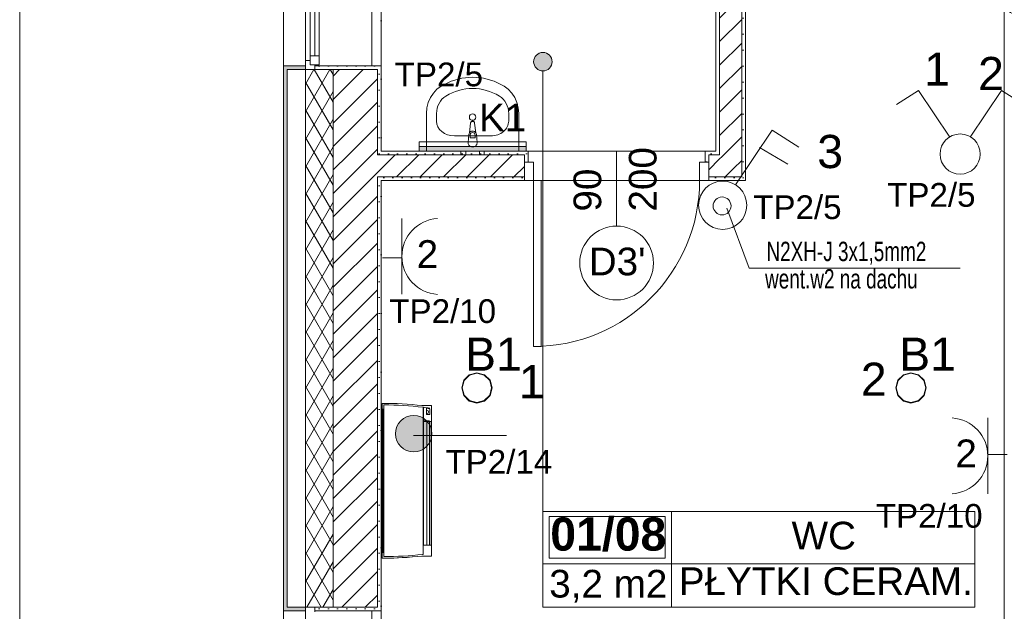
# Model space of a CAD drawing. Header units: millimetres. Extents: x -232602 to -175679, y -119570 to -82350.
# Tile 8 of 36: x -220166 to -214826, y -100515 to -97306. Entities that reach past the tile are written whole.
import ezdxf
from ezdxf.xclip import XClip

# ---------------------------------------------------------------- set-up
doc = ezdxf.new("R2010")
doc.units = ezdxf.units.MM
doc.header["$MEASUREMENT"] = 0
doc.header["$XCLIPFRAME"] = 0
doc.linetypes.add('Kropkowana', pattern=[317.499995, 0, -317.499995])
doc.layers.add('2D - Rysunki i Obrazki', color=7, linetype='Continuous')
for name, color, linetype, lineweight in [('PT_ELE_4_6_0_Nr_pióra__253', 253, 'Continuous', 18), ('PT_ELE_4_6_0_Nr_pióra__6', 6, 'Continuous', 18), ('PT_ELE_4_6_DLX_BLD0_LUMKEY_IDX_Nr_pióra__6', 6, 'Continuous', 18), ('PT_ELE_4_6_DLX_BLD0_LUMKEY_IDX_Nr_pióra__7', 7, 'Continuous', 18), ('PT_ELE_4_6_DLX_BLD1_LUM_Nr_pióra__5', 5, 'Continuous', 18), ('PT_ELE_4_6_DLX_BLD1_LUMKEY_IDX_Nr_pióra__3', 3, 'Continuous', 18), ('PT_ELE_4_6_E- Ogólne - Opisy elektryczne_Nr_pióra__7', 7, 'Continuous', 18), ('PT_ELE_4_6_E- Schemat - Szyny L1.L2.L3_Nr_pióra__7', 7, 'Continuous', 18), ('PT_ELE_4_6_Elementy Modelu - Strefy_Nr_pióra__251', 251, 'Continuous', 18), ('PT_ELE_4_6_Elementy Modelu - Strefy_Nr_pióra__254', 254, 'Continuous', 18), ('PT_ELE_4_6_G-Ramka_Nr_pióra__7', 7, 'Continuous', 18), ('PT_ELE_4_6_gniazda el._Nr_pióra__6', 6, 'Continuous', 18), ('PT_ELE_4_6_IS_KLIM_urządzenia_Nr_pióra__33', 33, 'Continuous', 18), ('PT_ELE_4_6_Konstrukcja - Stropy_Nr_pióra__255', 255, 'Continuous', 18), ('PT_ELE_4_6_Konstrukcja - Ściany zew_Nr_pióra__250', 250, 'Continuous', 18), ('PT_ELE_4_6_Konstrukcja - Ściany zew_Nr_pióra__251', 251, 'Continuous', 18), ('PT_ELE_4_6_Konstrukcja - Ściany zew_Nr_pióra__252', 252, 'Continuous', 18), ('PT_ELE_4_6_Konstrukcja - Ściany zew_Nr_pióra__254', 254, 'Continuous', 18), ('PT_ELE_4_6_Konstrukcja - Ściany zew_Nr_pióra__7', 7, 'Continuous', 18), ('PT_ELE_4_6_LUXIONA_Nr_pióra__4', 4, 'Continuous', 18), ('PT_ELE_4_6_Oświetlenie_Nr_pióra__6', 6, 'Continuous', 18), ('PT_ELE_4_6_Wnętrze - Umeblowanie_Nr_pióra__9', 9, 'Continuous', 18), ('PT_ELE_4_6_zagospodarowanie_Nr_pióra__251', 251, 'Continuous', 18)]:
    doc.layers.add(name, color=color, linetype=linetype, lineweight=lineweight)
doc.layers.add('PT_ELE_4_6_DLX_BLD1_CONT_Nr_pióra__8', color=7, linetype='Continuous', lineweight=18, true_color=0x969696)
doc.styles.add('STYL_AUTOMATYCZNY_1', font='arial.ttf')
doc.styles.add('STYL_AUTOMATYCZNY_3', font='arial.ttf')
doc.styles.add('STYL_AUTOMATYCZNY_6', font='arial.ttf', dxfattribs={"width": 0.7})
pattern_1 = [(0, (-96416.83, -0.008), (0, 86.60254), [0, -50]), (0, (-96391.83, 43.29), (0, 86.60254), [0, -50])]
pattern_2 = [(45, (-96416.83, -0.008), (-63.63961, 63.63961), [])]

# ---------------------------------------------------------------- blocks, each defined once
blk = doc.blocks.new('Rysunek_1_6', base_point=(-200661.4, -99449.8))
at = {"layer": 'PT_ELE_4_6_gniazda el._Nr_pióra__6', "linetype": 'Continuous', "lineweight": 18}
blk.add_hatch(color=6, dxfattribs=at).paths.add_polyline_path([(-218128, -99551.7, 1), (-217930.4, -99551.7, 1)])
at = {"layer": 'PT_ELE_4_6_Konstrukcja - Ściany zew_Nr_pióra__252', "linetype": 'Continuous', "lineweight": 18}
h = blk.add_hatch(dxfattribs=at)
h.set_pattern_fill('TYNK_0006', color=252, style=0, pattern_type=2)
h.set_pattern_definition(pattern_1)
h.paths.add_polyline_path([(-216370.3, -98018.4), (-216370.3, -96146.6), (-216390.3, -96146.6), (-216390.3, -98018.4)])
h = blk.add_hatch(dxfattribs=at)
h.set_pattern_fill('BLOCZKI_CERAMICZNE_0006', color=252, style=0, pattern_type=2)
h.set_pattern_definition(pattern_2)
h.paths.add_polyline_path([(-216250.3, -96146.6), (-216370.3, -96146.6), (-216370.3, -98038.4), (-216250.3, -98038.4)])
h = blk.add_hatch(dxfattribs=at)
h.set_pattern_fill('TYNK_0006', color=252, style=0, pattern_type=2)
h.set_pattern_definition(pattern_1)
h.paths.add_polyline_path([(-216230.3, -96146.6), (-216250.3, -96146.6), (-216250.3, -98158.4), (-216230.3, -98158.4)])
h = blk.add_hatch(dxfattribs=at)
h.set_pattern_fill('TYNK_0006', color=252, style=0, pattern_type=2)
h.set_pattern_definition(pattern_1)
h.paths.add_polyline_path([(-218566.3, -97556.6), (-218566.3, -97576.6), (-218206.3, -97576.6), (-218206.3, -97556.6)])
h = blk.add_hatch(dxfattribs=at)
h.set_pattern_fill('IZOLACJA_MIĘKKA_0006', color=252, style=0, pattern_type=2)
h.set_pattern_definition([(60, (-96416.83, -0.008), (-64.951905, 37.5), []), (120, (-96416.83, -0.008), (64.951905, 37.5), [])])
h.paths.add_polyline_path([(-218616.3, -97576.6), (-218616.3, -100492.2), (-218466.3, -100492.2), (-218466.3, -97576.6)])
h = blk.add_hatch(dxfattribs=at)
h.set_pattern_fill('BLOCZKI_CERAMICZNE_0006', color=252, style=0, pattern_type=2)
h.set_pattern_definition(pattern_2)
h.paths.add_polyline_path([(-218466.3, -98038.4), (-218226.3, -98038.4), (-218226.3, -97576.6), (-218466.3, -97576.6)])
h = blk.add_hatch(dxfattribs=at)
h.set_pattern_fill('TYNK_0006', color=252, style=0, pattern_type=2)
h.set_pattern_definition(pattern_1)
h.paths.add_polyline_path([(-218226.3, -97576.6), (-218226.3, -98018.4), (-218206.3, -98018.4), (-218206.3, -97576.6)])
h = blk.add_hatch(dxfattribs=at)
h.set_pattern_fill('BLOCZKI_CERAMICZNE_0006', color=252, style=0, pattern_type=2)
h.set_pattern_definition(pattern_2)
h.paths.add_polyline_path([(-218226.3, -98158.4), (-218226.3, -98038.4), (-218466.3, -98038.4), (-218466.3, -98158.4)])
h = blk.add_hatch(dxfattribs=at)
h.set_pattern_fill('TYNK_0006', color=252, style=0, pattern_type=2)
h.set_pattern_definition(pattern_1)
h.paths.add_polyline_path([(-218206.3, -98038.4), (-218206.3, -98018.4), (-218226.3, -98018.4), (-218226.3, -98038.4)])
h = blk.add_hatch(dxfattribs=at)
h.set_pattern_fill('BLOCZKI_CERAMICZNE_0006', color=252, style=0, pattern_type=2)
h.set_pattern_definition(pattern_2)
h.paths.add_polyline_path([(-218206.3, -98158.4), (-218206.3, -98038.4), (-218226.3, -98038.4), (-218226.3, -98158.4)])
h = blk.add_hatch(dxfattribs=at)
h.set_pattern_fill('TYNK_0006', color=252, style=0, pattern_type=2)
h.set_pattern_definition(pattern_1)
h.paths.add_polyline_path([(-217429, -98018.4), (-218206.3, -98018.4), (-218206.3, -98038.4), (-217429, -98038.4)])
h = blk.add_hatch(dxfattribs=at)
h.set_pattern_fill('BLOCZKI_CERAMICZNE_0006', color=252, style=0, pattern_type=2)
h.set_pattern_definition(pattern_2)
h.paths.add_polyline_path([(-218206.3, -98038.4), (-218206.3, -98158.4), (-217429, -98158.4), (-217429, -98038.4)])
h = blk.add_hatch(dxfattribs=at)
h.set_pattern_fill('TYNK_0006', color=252, style=0, pattern_type=2)
h.set_pattern_definition(pattern_1)
h.paths.add_polyline_path([(-217429, -98018.4), (-217429, -98078.4), (-217409, -98078.4), (-217409, -98018.4)])
h = blk.add_hatch(dxfattribs=at)
h.set_pattern_fill('TYNK_0006', color=252, style=0, pattern_type=2)
h.set_pattern_definition(pattern_1)
h.paths.add_polyline_path([(-216449, -98078.4), (-216429, -98078.4), (-216429, -98018.4), (-216449, -98018.4)])
h = blk.add_hatch(dxfattribs=at)
h.set_pattern_fill('TYNK_0006', color=252, style=0, pattern_type=2)
h.set_pattern_definition(pattern_1)
h.paths.add_polyline_path([(-216429, -98018.4), (-216429, -98038.4), (-216390.3, -98038.4), (-216390.3, -98018.4)])
h = blk.add_hatch(dxfattribs=at)
h.set_pattern_fill('BLOCZKI_CERAMICZNE_0006', color=252, style=0, pattern_type=2)
h.set_pattern_definition(pattern_2)
h.paths.add_polyline_path([(-216429, -98038.4), (-216429, -98158.4), (-216370.3, -98158.4), (-216370.3, -98038.4)])
h = blk.add_hatch(dxfattribs=at)
h.set_pattern_fill('TYNK_0006', color=252, style=0, pattern_type=2)
h.set_pattern_definition(pattern_1)
h.paths.add_polyline_path([(-216370.3, -98018.4), (-216390.3, -98018.4), (-216370.3, -98038.4)])
h = blk.add_hatch(dxfattribs=at)
h.set_pattern_fill('TYNK_0006', color=252, style=0, pattern_type=2)
h.set_pattern_definition(pattern_1)
h.paths.add_polyline_path([(-216390.3, -98018.4), (-216390.3, -98038.4), (-216370.3, -98038.4)])
h = blk.add_hatch(dxfattribs=at)
h.set_pattern_fill('BLOCZKI_CERAMICZNE_0006', color=252, style=0, pattern_type=2)
h.set_pattern_definition(pattern_2)
h.paths.add_polyline_path([(-216250.3, -98038.4), (-216370.3, -98038.4), (-216250.3, -98158.4)])
h = blk.add_hatch(dxfattribs=at)
h.set_pattern_fill('BLOCZKI_CERAMICZNE_0006', color=252, style=0, pattern_type=2)
h.set_pattern_definition(pattern_2)
h.paths.add_polyline_path([(-216370.3, -98038.4), (-216370.3, -98158.4), (-216250.3, -98158.4)])
h = blk.add_hatch(dxfattribs=at)
h.set_pattern_fill('BLOCZKI_CERAMICZNE_0006', color=252, style=0, pattern_type=2)
h.set_pattern_definition(pattern_2)
h.paths.add_polyline_path([(-218466.3, -100492.2), (-218226.3, -100492.2), (-218226.3, -98158.4), (-218466.3, -98158.4)])
h = blk.add_hatch(dxfattribs=at)
h.set_pattern_fill('TYNK_0006', color=252, style=0, pattern_type=2)
h.set_pattern_definition(pattern_1)
h.paths.add_polyline_path([(-218206.3, -98178.4), (-218206.3, -98158.4), (-218226.3, -98158.4), (-218226.3, -98178.4)])
h = blk.add_hatch(dxfattribs=at)
h.set_pattern_fill('TYNK_0006', color=252, style=0, pattern_type=2)
h.set_pattern_definition(pattern_1)
h.paths.add_polyline_path([(-218226.3, -100492.2), (-218206.3, -100492.2), (-218206.3, -98178.4), (-218226.3, -98178.4)])
h = blk.add_hatch(dxfattribs=at)
h.set_pattern_fill('TYNK_0006', color=252, style=0, pattern_type=2)
h.set_pattern_definition(pattern_1)
h.paths.add_polyline_path([(-217429, -98158.4), (-218206.3, -98158.4), (-218206.3, -98178.4), (-217429, -98178.4)])
h = blk.add_hatch(dxfattribs=at)
h.set_pattern_fill('TYNK_0006', color=252, style=0, pattern_type=2)
h.set_pattern_definition(pattern_1)
h.paths.add_polyline_path([(-216429, -98158.4), (-216429, -98178.4), (-216250.3, -98178.4), (-216250.3, -98158.4)])
h = blk.add_hatch(dxfattribs=at)
h.set_pattern_fill('TYNK_0006', color=252, style=0, pattern_type=2)
h.set_pattern_definition(pattern_1)
h.paths.add_polyline_path([(-216230.3, -98158.4), (-216250.3, -98158.4), (-216230.3, -98178.4)])
h = blk.add_hatch(dxfattribs=at)
h.set_pattern_fill('TYNK_0006', color=252, style=0, pattern_type=2)
h.set_pattern_definition(pattern_1)
h.paths.add_polyline_path([(-216250.3, -98158.4), (-216250.3, -98178.4), (-216230.3, -98178.4)])
h = blk.add_hatch(dxfattribs=at)
h.set_pattern_fill('TYNK_0006', color=252, style=0, pattern_type=2)
h.set_pattern_definition(pattern_1)
h.paths.add_polyline_path([(-218566.3, -100492.2), (-218566.3, -100512.2), (-218206.3, -100512.2), (-218206.3, -100492.2)])
at = {"layer": 'PT_ELE_4_6_Konstrukcja - Ściany zew_Nr_pióra__254', "linetype": 'Continuous', "lineweight": 18}
for points in [[(-218616.3, -97556.6), (-218736.3, -97556.6), (-218736.3, -97576.6), (-218616.3, -97576.6)], [(-218716.3, -97576.6), (-218736.3, -97576.6), (-218736.3, -100492.2), (-218716.3, -100492.2)], [(-218736.3, -100512.2), (-218616.3, -100512.2), (-218616.3, -100492.2), (-218736.3, -100492.2)]]:
    blk.add_hatch(color=254, dxfattribs=at).paths.add_polyline_path(points)
at = {"layer": 'PT_ELE_4_6_LUXIONA_Nr_pióra__4', "linetype": 'Continuous', "lineweight": 18}
blk.add_hatch(color=4, dxfattribs=at).paths.add_polyline_path([(-217419.9, -98018.4), (-217419.9, -97993.4), (-217999.9, -97993.4), (-217999.9, -98018.4)])
at = {"layer": 'PT_ELE_4_6_zagospodarowanie_Nr_pióra__251', "linetype": 'Continuous', "lineweight": 18}
blk.add_hatch(color=251, dxfattribs=at).paths.add_polyline_path([(-217278.9, -97533.7), (-217282.7, -97514.5), (-217293.5, -97498.3), (-217309.7, -97487.5), (-217328.9, -97483.7), (-217348, -97487.5), (-217364.2, -97498.3), (-217375.1, -97514.5), (-217378.9, -97533.7), (-217375.1, -97552.8), (-217364.2, -97569), (-217348, -97579.9), (-217328.9, -97583.7), (-217309.7, -97579.9), (-217293.5, -97569), (-217282.7, -97552.8)])
at = {"layer": 'PT_ELE_4_6_0_Nr_pióra__253', "color": 253, "linetype": 'Continuous', "lineweight": 18}
for q in [(-216331.4, -98328.1), (-215066.1, -98654.4)]:
    blk.add_line((-216209.8, -98654.4), q, dxfattribs=at)
at = {"layer": 'PT_ELE_4_6_0_Nr_pióra__6', "color": 6, "linetype": 'Continuous', "lineweight": 18}
blk.add_line((-216154, -97999.9), (-215999.6, -98089.1), dxfattribs=at)
at = {"layer": 'PT_ELE_4_6_DLX_BLD1_CONT_Nr_pióra__8', "color": 252, "linetype": 'Continuous', "lineweight": 18, "true_color": 0x969696, "flags": 128}
for points in [[(-218616.3, -91246.6), (-218616.3, -103736.6)], [(-218206.3, -96146.6), (-218206.3, -98018.4)], [(-216390.3, -98018.4), (-216390.3, -96146.6)], [(-216230.3, -96146.6), (-216230.3, -98178.4)], [(-214826.3, -102826.6), (-214826.3, -96146.6)], [(-218206.3, -98018.4), (-216390.3, -98018.4)], [(-216230.3, -98178.4), (-218206.3, -98178.4)], [(-218206.3, -98178.4), (-218206.3, -102826.6)]]:
    blk.add_lwpolyline(points, dxfattribs=at)
at = {"layer": 'PT_ELE_4_6_DLX_BLD1_LUM_Nr_pióra__5', "color": 5, "linetype": 'Continuous', "lineweight": 18, "flags": 128}
for points in [[(-217769.1, -99302.9), (-217758.1, -99261.7)], [(-217758.1, -99261.7), (-217769.1, -99302.9)], [(-217758.1, -99261.7), (-217769.1, -99302.9)], [(-217769.1, -99302.9), (-217758.1, -99261.7)], [(-217755.9, -99262.9), (-217766.6, -99302.9)], [(-217766.6, -99302.9), (-217755.9, -99262.9)], [(-217758.1, -99261.7), (-217727.9, -99231.5)], [(-217727.9, -99231.5), (-217758.1, -99261.7)], [(-217727.9, -99231.5), (-217758.1, -99261.7)], [(-217758.1, -99261.7), (-217727.9, -99231.5)], [(-217726.6, -99233.7), (-217755.9, -99262.9)], [(-217755.9, -99262.9), (-217726.6, -99233.7)], [(-217727.9, -99231.5), (-217686.6, -99220.4)], [(-217686.6, -99220.4), (-217727.9, -99231.5)], [(-217686.6, -99220.4), (-217727.9, -99231.5)], [(-217727.9, -99231.5), (-217686.6, -99220.4)], [(-217686.6, -99222.9), (-217726.6, -99233.7)], [(-217726.6, -99233.7), (-217686.6, -99222.9)], [(-217686.6, -99220.4), (-217645.4, -99231.5)], [(-217645.4, -99231.5), (-217686.6, -99220.4)], [(-217645.4, -99231.5), (-217686.6, -99220.4)], [(-217686.6, -99220.4), (-217645.4, -99231.5)], [(-217646.6, -99233.7), (-217686.6, -99222.9)], [(-217686.6, -99222.9), (-217646.6, -99233.7)], [(-217617.3, -99262.9), (-217646.6, -99233.7)], [(-217646.6, -99233.7), (-217617.3, -99262.9)], [(-217645.4, -99231.5), (-217615.2, -99261.7)], [(-217615.2, -99261.7), (-217645.4, -99231.5)], [(-217615.2, -99261.7), (-217645.4, -99231.5)], [(-217645.4, -99231.5), (-217615.2, -99261.7)], [(-217606.6, -99302.9), (-217617.3, -99262.9)], [(-217617.3, -99262.9), (-217606.6, -99302.9)], [(-217615.2, -99261.7), (-217604.1, -99302.9)], [(-217604.1, -99302.9), (-217615.2, -99261.7)], [(-217604.1, -99302.9), (-217615.2, -99261.7)], [(-217615.2, -99261.7), (-217604.1, -99302.9)], [(-215415, -99302.9), (-215403.9, -99261.7)], [(-215403.9, -99261.7), (-215415, -99302.9)], [(-215403.9, -99261.7), (-215415, -99302.9)], [(-215415, -99302.9), (-215403.9, -99261.7)], [(-215401.7, -99262.9), (-215412.5, -99302.9)], [(-215412.5, -99302.9), (-215401.7, -99262.9)], [(-215403.9, -99261.7), (-215373.7, -99231.5)], [(-215373.7, -99231.5), (-215403.9, -99261.7)], [(-215373.7, -99231.5), (-215403.9, -99261.7)], [(-215403.9, -99261.7), (-215373.7, -99231.5)], [(-215372.5, -99233.7), (-215401.7, -99262.9)], [(-215401.7, -99262.9), (-215372.5, -99233.7)], [(-215373.7, -99231.5), (-215332.5, -99220.4)], [(-215332.5, -99220.4), (-215373.7, -99231.5)], [(-215332.5, -99220.4), (-215373.7, -99231.5)], [(-215373.7, -99231.5), (-215332.5, -99220.4)], [(-215332.5, -99222.9), (-215372.5, -99233.7)], [(-215372.5, -99233.7), (-215332.5, -99222.9)], [(-215332.5, -99220.4), (-215291.2, -99231.5)], [(-215291.2, -99231.5), (-215332.5, -99220.4)], [(-215291.2, -99231.5), (-215332.5, -99220.4)], [(-215332.5, -99220.4), (-215291.2, -99231.5)], [(-215292.5, -99233.7), (-215332.5, -99222.9)], [(-215332.5, -99222.9), (-215292.5, -99233.7)], [(-215263.2, -99262.9), (-215292.5, -99233.7)], [(-215292.5, -99233.7), (-215263.2, -99262.9)], [(-215291.2, -99231.5), (-215261, -99261.7)], [(-215261, -99261.7), (-215291.2, -99231.5)], [(-215261, -99261.7), (-215291.2, -99231.5)], [(-215291.2, -99231.5), (-215261, -99261.7)], [(-215252.5, -99302.9), (-215263.2, -99262.9)], [(-215263.2, -99262.9), (-215252.5, -99302.9)], [(-215261, -99261.7), (-215250, -99302.9)], [(-215250, -99302.9), (-215261, -99261.7)], [(-215250, -99302.9), (-215261, -99261.7)], [(-215261, -99261.7), (-215250, -99302.9)], [(-217758.1, -99344.2), (-217769.1, -99302.9)], [(-217769.1, -99302.9), (-217758.1, -99344.2)], [(-217769.1, -99302.9), (-217758.1, -99344.2)], [(-217758.1, -99344.2), (-217769.1, -99302.9)], [(-217766.6, -99302.9), (-217755.9, -99342.9)], [(-217755.9, -99342.9), (-217766.6, -99302.9)], [(-217617.3, -99342.9), (-217606.6, -99302.9)], [(-217606.6, -99302.9), (-217617.3, -99342.9)], [(-217604.1, -99302.9), (-217615.2, -99344.2)], [(-217615.2, -99344.2), (-217604.1, -99302.9)], [(-217615.2, -99344.2), (-217604.1, -99302.9)], [(-217604.1, -99302.9), (-217615.2, -99344.2)], [(-215403.9, -99344.2), (-215415, -99302.9)], [(-215415, -99302.9), (-215403.9, -99344.2)], [(-215415, -99302.9), (-215403.9, -99344.2)], [(-215403.9, -99344.2), (-215415, -99302.9)], [(-215412.5, -99302.9), (-215401.7, -99342.9)], [(-215401.7, -99342.9), (-215412.5, -99302.9)], [(-215263.2, -99342.9), (-215252.5, -99302.9)], [(-215252.5, -99302.9), (-215263.2, -99342.9)], [(-215250, -99302.9), (-215261, -99344.2)], [(-215261, -99344.2), (-215250, -99302.9)], [(-215261, -99344.2), (-215250, -99302.9)], [(-215250, -99302.9), (-215261, -99344.2)], [(-217727.9, -99374.4), (-217758.1, -99344.2)], [(-217758.1, -99344.2), (-217727.9, -99374.4)], [(-217758.1, -99344.2), (-217727.9, -99374.4)], [(-217727.9, -99374.4), (-217758.1, -99344.2)], [(-217755.9, -99342.9), (-217726.6, -99372.2)], [(-217726.6, -99372.2), (-217755.9, -99342.9)], [(-217686.6, -99385.4), (-217727.9, -99374.4)], [(-217727.9, -99374.4), (-217686.6, -99385.4)], [(-217727.9, -99374.4), (-217686.6, -99385.4)], [(-217686.6, -99385.4), (-217727.9, -99374.4)], [(-217726.6, -99372.2), (-217686.6, -99382.9)], [(-217686.6, -99382.9), (-217726.6, -99372.2)], [(-217686.6, -99382.9), (-217646.6, -99372.2)], [(-217646.6, -99372.2), (-217686.6, -99382.9)], [(-217645.4, -99374.4), (-217686.6, -99385.4)], [(-217686.6, -99385.4), (-217645.4, -99374.4)], [(-217686.6, -99385.4), (-217645.4, -99374.4)], [(-217645.4, -99374.4), (-217686.6, -99385.4)], [(-217646.6, -99372.2), (-217617.3, -99342.9)], [(-217617.3, -99342.9), (-217646.6, -99372.2)], [(-217615.2, -99344.2), (-217645.4, -99374.4)], [(-217645.4, -99374.4), (-217615.2, -99344.2)], [(-217645.4, -99374.4), (-217615.2, -99344.2)], [(-217615.2, -99344.2), (-217645.4, -99374.4)], [(-215373.7, -99374.4), (-215403.9, -99344.2)], [(-215403.9, -99344.2), (-215373.7, -99374.4)], [(-215403.9, -99344.2), (-215373.7, -99374.4)], [(-215373.7, -99374.4), (-215403.9, -99344.2)], [(-215401.7, -99342.9), (-215372.5, -99372.2)], [(-215372.5, -99372.2), (-215401.7, -99342.9)], [(-215332.5, -99385.4), (-215373.7, -99374.4)], [(-215373.7, -99374.4), (-215332.5, -99385.4)], [(-215373.7, -99374.4), (-215332.5, -99385.4)], [(-215332.5, -99385.4), (-215373.7, -99374.4)], [(-215372.5, -99372.2), (-215332.5, -99382.9)], [(-215332.5, -99382.9), (-215372.5, -99372.2)], [(-215332.5, -99382.9), (-215292.5, -99372.2)], [(-215292.5, -99372.2), (-215332.5, -99382.9)], [(-215291.2, -99374.4), (-215332.5, -99385.4)], [(-215332.5, -99385.4), (-215291.2, -99374.4)], [(-215332.5, -99385.4), (-215291.2, -99374.4)], [(-215291.2, -99374.4), (-215332.5, -99385.4)], [(-215292.5, -99372.2), (-215263.2, -99342.9)], [(-215263.2, -99342.9), (-215292.5, -99372.2)], [(-215261, -99344.2), (-215291.2, -99374.4)], [(-215291.2, -99374.4), (-215261, -99344.2)], [(-215291.2, -99374.4), (-215261, -99344.2)], [(-215261, -99344.2), (-215291.2, -99374.4)]]:
    blk.add_lwpolyline(points, dxfattribs=at)
at = {"layer": 'PT_ELE_4_6_Elementy Modelu - Strefy_Nr_pióra__251', "color": 251, "linetype": 'Continuous', "lineweight": 18}
for p, q in [((-217328.9, -99973.8), (-214986.5, -99973.8)), ((-217328.9, -100492.4), (-217328.9, -99973.8)), ((-217294, -99999.8), (-216665.8, -99999.8)), ((-217294, -100226), (-217294, -99999.8)), ((-216665.8, -99999.8), (-216665.8, -100226)), ((-216630.9, -99973.8), (-216630.9, -100492.4)), ((-214986.5, -99973.8), (-214986.5, -100492.4)), ((-216665.8, -100226), (-217294, -100226)), ((-217328.9, -100256.7), (-214986.5, -100256.7)), ((-214986.5, -100492.4), (-217328.9, -100492.4))]:
    blk.add_line(p, q, dxfattribs=at)
at = {"layer": 'PT_ELE_4_6_Elementy Modelu - Strefy_Nr_pióra__254', "color": 254, "linetype": 'Continuous', "lineweight": 18, "flags": 128}
for points in [[(-214826.3, -102826.6), (-214826.3, -96146.6), (-216230.3, -96146.6), (-216230.3, -98178.4), (-218206.3, -98178.4), (-218206.3, -102826.6)], [(-216390.3, -98018.4), (-216390.3, -96146.6), (-217290.3, -96146.6), (-217290.3, -96346.6), (-218206.3, -96346.6), (-218206.3, -98018.4)]]:
    blk.add_lwpolyline(points, close=True, dxfattribs=at)
at = {"layer": 'PT_ELE_4_6_G-Ramka_Nr_pióra__7', "color": 7, "linetype": 'Continuous', "lineweight": 18, "flags": 128}
blk.add_lwpolyline([(-220166.2, -83068.9), (-220166.2, -110768.9), (-182166.2, -110768.9), (-182166.2, -83068.9)], close=True, dxfattribs=at)
at = {"layer": 'PT_ELE_4_6_gniazda el._Nr_pióra__6', "color": 6, "linetype": 'Continuous', "lineweight": 18}
blk.add_line((-218030.6, -99561.6), (-217525.4, -99561.6), dxfattribs=at)
blk.add_circle((-218029.2, -99551.7), 98.8, dxfattribs=at)
at = {"layer": 'PT_ELE_4_6_IS_KLIM_urządzenia_Nr_pióra__33', "color": 33, "linetype": 'Continuous', "lineweight": 18}
for p, q in [((-218199.7, -99386.8), (-218200.1, -99409.5)), ((-218200.1, -99409.5), (-218200.1, -100226.8)), ((-218194.2, -99416.4), (-218194.2, -100197.1)), ((-218191.4, -99395.3), (-218191.4, -100218.2)), ((-217984.9, -99398.5), (-217932, -99398.5)), ((-217978.5, -100205.8), (-217978.5, -99407.8)), ((-217976.9, -99409.4), (-217976.9, -99481.7)), ((-217959.5, -99413.8), (-217942.5, -99415.8)), ((-217959.5, -99447.7), (-217959.5, -99413.8)), ((-217942.5, -99415.8), (-217942.5, -99447.7)), ((-217932, -99398.5), (-217932, -99515.8)), ((-217976.9, -99481.7), (-217943.1, -99481.5)), ((-217959.5, -99447.7), (-217942.5, -99447.7)), ((-217976.9, -99484.8), (-217959.2, -99484.8)), ((-217976.9, -99484.8), (-217976.9, -100155.8)), ((-217959.2, -99484.8), (-217943.8, -99484.8)), ((-217959, -100155.6), (-217959, -99485)), ((-217943.5, -100155.6), (-217943.5, -99485)), ((-217934, -99484.8), (-217942.6, -99484.8)), ((-217934, -100155.3), (-217934, -99484.8)), ((-217932, -99507.8), (-217932, -99992.7)), ((-217932, -99940.3), (-217932, -100215)), ((-217976.9, -100155.8), (-217959.2, -100155.8)), ((-217959, -100155.6), (-217943.6, -100155.6)), ((-217942, -100155.3), (-217934, -100155.3)), ((-217984.7, -100215), (-217932, -100215))]:
    blk.add_line(p, q, dxfattribs=at)
for centre, radius, start, end in [((-218200, -101362.7), 1975.9, 89.6757, 89.99), ((-218200, -101362.7), 1975.9, 83.7426, 89.99), ((-218200, -101362.7), 1967.4, 83.5357, 89.7479), ((-218200, -101362.7), 1975.9, 89.6507, 89.6757), ((-218200, -101361.6), 1965.9, 82.4607, 83.4814), ((-217957.8, -99433.7), 8.95, 281.6168, 80.4033), ((-218200, -98250.8), 1975.9, 269.9984, 276.2573), ((-218200, -98250.8), 1967.4, 270.2521, 276.3826), ((-218200, -98250.8), 1975.9, 270.3243, 270.3493), ((-218200, -98250.8), 1975.9, 270.3493, 276.2573), ((-218200, -98250.8), 1967.4, 276.3826, 276.4643)]:
    blk.add_arc(centre, radius, start, end, dxfattribs=at)
at = {"layer": 'PT_ELE_4_6_Konstrukcja - Stropy_Nr_pióra__255', "color": 255, "linetype": 'Kropkowana', "lineweight": 18, "flags": 128}
blk.add_lwpolyline([(-192386.3, -92006.6), (-218206.3, -92006.6), (-218206.3, -102826.6), (-208326.3, -102826.6), (-208326.3, -100086.6), (-203885.8, -100086.6), (-203885.8, -102826.6), (-192386.3, -102826.6)], close=True, dxfattribs=at)
at = {"layer": 'PT_ELE_4_6_Konstrukcja - Ściany zew_Nr_pióra__250', "color": 250, "linetype": 'Continuous', "lineweight": 18}
blk.add_line((-216929, -98425.6), (-216929, -98018.4), dxfattribs=at)
at = {"layer": 'PT_ELE_4_6_Konstrukcja - Ściany zew_Nr_pióra__250', "color": 250, "linetype": 'Continuous', "lineweight": 18, "flags": 128}
blk.add_lwpolyline([(-217129, -98625.6, 1), (-216729, -98625.6, 1)], format="xyb", close=True, dxfattribs=at)
at = {"layer": 'PT_ELE_4_6_Konstrukcja - Ściany zew_Nr_pióra__7', "color": 7, "linetype": 'Continuous', "lineweight": 18}
for p, q in [((-216370.3, -96146.6), (-216370.3, -98018.4)), ((-216250.3, -98038.4), (-216250.3, -96146.6)), ((-218736.3, -96396.6), (-218736.3, -97556.6)), ((-218616.3, -97526.6), (-218616.3, -96426.6)), ((-218256.3, -96396.6), (-218256.3, -97556.6)), ((-218591.3, -97501.6), (-218591.3, -96451.6)), ((-218566.3, -96451.6), (-218566.3, -97501.6)), ((-218541.3, -96451.6), (-218541.3, -97501.6)), ((-218541.3, -96451.6), (-218541.3, -97501.6)), ((-218591.3, -97551.6), (-218591.3, -97501.6)), ((-218591.3, -97501.6), (-218541.3, -97501.6)), ((-218541.3, -97501.6), (-218541.3, -97551.6)), ((-218616.3, -97556.6), (-218736.3, -97556.6)), ((-218736.3, -97576.6), (-218736.3, -97556.6)), ((-218736.3, -97576.6), (-218736.3, -97556.6)), ((-218616.3, -97556.6), (-218736.3, -97556.6)), ((-218616.3, -97576.6), (-218616.3, -97526.6)), ((-218616.3, -97526.6), (-218591.3, -97526.6)), ((-218616.3, -97576.6), (-218616.3, -97556.6)), ((-218591.3, -97526.6), (-218591.3, -97551.6)), ((-218591.3, -97551.6), (-218566.3, -97551.6)), ((-218541.3, -97551.6), (-218591.3, -97551.6)), ((-218566.3, -97551.6), (-218566.3, -97576.6)), ((-218566.3, -97556.6), (-218206.3, -97556.6)), ((-218566.3, -97576.6), (-218566.3, -97556.6)), ((-218566.3, -97556.6), (-218206.3, -97556.6)), ((-218206.3, -97576.6), (-218206.3, -97556.6)), ((-218206.3, -97576.6), (-218206.3, -97556.6)), ((-218716.3, -97576.6), (-218716.3, -100492.2)), ((-218716.3, -97576.6), (-218616.3, -97576.6)), ((-218616.3, -97576.6), (-218616.3, -100492.2)), ((-218616.3, -97576.6), (-218566.3, -97576.6)), ((-218616.3, -97576.6), (-218566.3, -97576.6)), ((-218616.3, -97576.6), (-218566.3, -97576.6)), ((-218226.3, -97576.6), (-218566.3, -97576.6)), ((-218466.3, -97576.6), (-218466.3, -98038.4)), ((-218226.3, -98038.4), (-218226.3, -97576.6)), ((-218466.3, -98038.4), (-218466.3, -98158.4)), ((-218206.3, -98038.4), (-218226.3, -98038.4)), ((-218206.3, -98038.4), (-218226.3, -98038.4)), ((-217429, -98038.4), (-218206.3, -98038.4)), ((-217429, -98018.4), (-217409, -98018.4)), ((-217429, -98018.4), (-217409, -98018.4)), ((-217429, -98038.4), (-217429, -98078.4)), ((-217409, -98078.4), (-217409, -98018.4)), ((-217409, -98078.4), (-217409, -98018.4)), ((-216449, -98078.4), (-216449, -98018.4)), ((-216429, -98018.4), (-216449, -98018.4)), ((-216429, -98018.4), (-216449, -98018.4)), ((-216449, -98078.4), (-216449, -98018.4)), ((-216370.3, -98038.4), (-216429, -98038.4)), ((-216429, -98038.4), (-216429, -98078.4)), ((-216370.3, -98038.4), (-216370.3, -98018.4)), ((-216370.3, -98038.4), (-216370.3, -98018.4)), ((-216250.3, -98158.4), (-216250.3, -98038.4)), ((-216250.3, -98158.4), (-216250.3, -98038.4)), ((-217429, -98078.4), (-217409, -98078.4)), ((-217429, -98158.4), (-217429, -98078.4)), ((-217429, -98078.4), (-217429, -98178.4)), ((-217379, -98078.4), (-217429, -98078.4)), ((-217429, -98158.4), (-217429, -98078.4)), ((-217429, -98158.4), (-217429, -98078.4)), ((-217379, -98178.4), (-217379, -98078.4)), ((-216479, -98078.4), (-216479, -98178.4)), ((-216429, -98078.4), (-216479, -98078.4)), ((-216429, -98078.4), (-216449, -98078.4)), ((-216429, -98158.4), (-216429, -98078.4)), ((-216429, -98178.4), (-216429, -98078.4)), ((-216429, -98158.4), (-216429, -98078.4)), ((-216429, -98158.4), (-216429, -98078.4)), ((-218466.3, -98158.4), (-218466.3, -100492.2)), ((-218226.3, -98158.4), (-218206.3, -98158.4)), ((-218226.3, -100492.2), (-218226.3, -98158.4)), ((-218226.3, -98158.4), (-218206.3, -98158.4)), ((-218206.3, -98158.4), (-217429, -98158.4)), ((-217429, -98178.4), (-217429, -98158.4)), ((-217429, -98178.4), (-217429, -98158.4)), ((-217429, -98178.4), (-217429, -98158.4)), ((-217429, -98178.4), (-217379, -98178.4)), ((-217379, -99078.4), (-217379, -98178.4)), ((-217379, -98178.4), (-217339, -98178.4)), ((-217339, -98178.4), (-217339, -99078.4)), ((-216479, -98178.4), (-216429, -98178.4)), ((-216429, -98158.4), (-216370.3, -98158.4)), ((-216429, -98178.4), (-216429, -98158.4)), ((-216429, -98178.4), (-216429, -98158.4)), ((-216429, -98178.4), (-216429, -98158.4)), ((-216370.3, -98158.4), (-216250.3, -98158.4)), ((-217339, -99078.4), (-217379, -99078.4)), ((-218736.3, -100492.2), (-218736.3, -100512.2)), ((-218736.3, -100492.2), (-218736.3, -100512.2)), ((-218716.3, -100492.2), (-218616.3, -100492.2)), ((-218616.3, -100492.2), (-218616.3, -100512.2)), ((-218616.3, -100492.2), (-218566.3, -100492.2)), ((-218616.3, -100492.2), (-218616.3, -100542.2)), ((-218616.3, -100492.2), (-218566.3, -100492.2)), ((-218616.3, -100492.2), (-218566.3, -100492.2)), ((-218566.3, -100492.2), (-218566.3, -100512.2)), ((-218226.3, -100492.2), (-218566.3, -100492.2)), ((-218566.3, -100517.2), (-218566.3, -100492.2)), ((-218206.3, -100492.2), (-218206.3, -100512.2)), ((-218206.3, -100492.2), (-218206.3, -100512.2)), ((-218616.3, -100512.2), (-218736.3, -100512.2)), ((-218736.3, -101972.2), (-218736.3, -100512.2)), ((-218616.3, -100512.2), (-218736.3, -100512.2)), ((-218566.3, -100512.2), (-218206.3, -100512.2)), ((-218566.3, -100512.2), (-218206.3, -100512.2)), ((-218256.3, -101972.2), (-218256.3, -100512.2))]:
    blk.add_line(p, q, dxfattribs=at)
at = {"layer": 'PT_ELE_4_6_Konstrukcja - Ściany zew_Nr_pióra__7', "color": 7, "linetype": 'Continuous', "lineweight": 18, "flags": 128}
for points in [[(-216390.3, -96146.6), (-216390.3, -98018.4)], [(-216230.3, -98158.4), (-216230.3, -96146.6)], [(-218736.3, -97576.6), (-218736.3, -100492.2)], [(-218206.3, -98018.4), (-218206.3, -97576.6)], [(-217429, -98018.4), (-218206.3, -98018.4)], [(-216390.3, -98018.4), (-216429, -98018.4)], [(-218206.3, -100492.2), (-218206.3, -98178.4)], [(-218206.3, -98178.4), (-217429, -98178.4)], [(-216429, -98178.4), (-216230.3, -98178.4)], [(-216230.3, -98178.4), (-216230.3, -98158.4)]]:
    blk.add_lwpolyline(points, dxfattribs=at)
at = {"layer": 'PT_ELE_4_6_Konstrukcja - Ściany zew_Nr_pióra__7', "color": 7, "linetype": 'Continuous', "lineweight": 18}
for centre, start, end in [((-214326.3, -96496.6), 180, 270), ((-217379, -98178.4), 270, 0)]:
    blk.add_arc(centre, 900, start, end, dxfattribs=at)
at = {"layer": 'PT_ELE_4_6_LUXIONA_Nr_pióra__4', "color": 4, "linetype": 'Continuous', "lineweight": 18, "flags": 128}
for points in [[(-217419.9, -97968.4), (-217999.9, -97968.4), (-217999.9, -98018.4), (-217419.9, -98018.4)], [(-217419.9, -98018.4), (-217999.9, -98018.4), (-217999.9, -97993.4), (-217419.9, -97993.4)]]:
    blk.add_lwpolyline(points, close=True, dxfattribs=at)
at = {"layer": 'PT_ELE_4_6_Oświetlenie_Nr_pióra__6', "color": 6, "linetype": 'Continuous', "lineweight": 18}
for p, q in [((-215291.4, -97690.1), (-215411.3, -97765.8)), ((-215120.9, -97942.4), (-215291.4, -97690.1)), ((-215011.4, -97942.4), (-214841, -97690.1)), ((-214841, -97690.1), (-214721, -97765.8)), ((-216284.7, -98201.9), (-216084.7, -97905.8)), ((-216084.7, -97905.8), (-215940.8, -97996.6)), ((-218093.5, -98384.3), (-218093.5, -98795.5)), ((-218093.5, -98597.6), (-218198.7, -98597.6)), ((-214916.1, -99877.2), (-214916.1, -99466)), ((-214916.1, -99663.9), (-214810.9, -99663.9))]:
    blk.add_line(p, q, dxfattribs=at)
for centre, radius in [((-215065.9, -98034.7), 109), ((-216353.6, -98312.4), 130.8), ((-216356.9, -98316.1), 48.5)]:
    blk.add_circle(centre, radius, dxfattribs=at)
for centre, start, end in [((-217887.6, -98589.9), 93.376, 266.624), ((-215122, -99671.6), 273.376, 86.624)]:
    blk.add_arc(centre, 206, start, end, dxfattribs=at)
at = {"layer": 'PT_ELE_4_6_Wnętrze - Umeblowanie_Nr_pióra__9', "color": 9, "linetype": 'Continuous', "lineweight": 18}
for p, q in [((-217905.6, -97855.4), (-217905.6, -97814.7)), ((-217514.3, -97855.4), (-217514.3, -97814.7)), ((-217723.5, -97946.4), (-217723.5, -97931.5)), ((-217696.3, -97931.5), (-217696.3, -97946.4)), ((-217808.9, -97936.3), (-217610.9, -97936.3)), ((-217696.3, -97946.4), (-217723.5, -97946.4))]:
    blk.add_line(p, q, dxfattribs=at)
at = {"layer": 'PT_ELE_4_6_Wnętrze - Umeblowanie_Nr_pióra__9', "color": 9, "linetype": 'Continuous', "lineweight": 18, "flags": 128}
for points in [[(-217459.9, -98018.4), (-217459.9, -97814.7), (-217462.3, -97784.7), (-217469.5, -97755.7), (-217481.2, -97728.6), (-217497, -97704.2), (-217516.5, -97683.4), (-217538.9, -97666.7), (-217593.3, -97640.1), (-217650.8, -97623.8), (-217709.9, -97618.4), (-217769.1, -97623.8), (-217826.6, -97640.1), (-217880.9, -97666.7), (-217903.4, -97683.4), (-217922.8, -97704.2), (-217938.7, -97728.6), (-217950.3, -97755.7), (-217957.5, -97784.7), (-217959.9, -97814.7), (-217959.9, -98018.4)], [(-217684.9, -97971.3), (-217688.9, -97929.3), (-217689.5, -97926), (-217690.6, -97922.8), (-217692.2, -97919.8), (-217698.8, -97866.9), (-217699.2, -97865), (-217699.9, -97863.3), (-217700.9, -97861.6), (-217702.2, -97860.2), (-217703.6, -97859), (-217705.3, -97858.1), (-217707.1, -97857.5), (-217709, -97857.1), (-217710.9, -97857.1), (-217712.7, -97857.5), (-217714.5, -97858.1), (-217716.2, -97859), (-217717.7, -97860.2), (-217718.9, -97861.6), (-217719.9, -97863.3), (-217720.6, -97865), (-217721, -97866.9), (-217727.6, -97919.8), (-217729.2, -97922.8), (-217730.3, -97926), (-217730.9, -97929.3), (-217734.9, -97971.3), (-217734.6, -97975.4), (-217733.6, -97979.4), (-217731.9, -97983.2), (-217729.6, -97986.6), (-217726.8, -97989.7), (-217723.6, -97992.2), (-217720, -97994.2), (-217716.1, -97995.5), (-217712, -97996.2), (-217707.9, -97996.2), (-217703.8, -97995.5), (-217699.9, -97994.2), (-217696.2, -97992.2), (-217693, -97989.7), (-217690.2, -97986.6), (-217687.9, -97983.2), (-217686.3, -97979.4), (-217685.3, -97975.4)], [(-217746.4, -98018.4), (-217773.4, -98018.4), (-217773.4, -98038.4), (-217746.4, -98038.4)], [(-217646.4, -98018.4), (-217673.4, -98018.4), (-217673.4, -98038.4), (-217646.4, -98038.4)]]:
    blk.add_lwpolyline(points, close=True, dxfattribs=at)
at = {"layer": 'PT_ELE_4_6_Wnętrze - Umeblowanie_Nr_pióra__9', "color": 9, "linetype": 'Continuous', "lineweight": 18}
blk.add_circle((-217709.9, -97834.2), 17.5, dxfattribs=at)
for centre, radius, start, end in [((-217709.9, -97931.2), 21.1, 32.771, 147.229), ((-217709.9, -97931.5), 13.6, 0, 180)]:
    blk.add_arc(centre, radius, start, end, dxfattribs=at)
for centre, major_axis, ratio, start_param, end_param in [((-217709.9, -98018.4), (0, -339.4), 0.896739, 2.644618, 3.638567), ((-217809, -97814.7), (0, -107.7), 0.896739, 3.638567, 4.712389), ((-217610.9, -97814.7), (0, -107.7), 0.896739, 1.570796, 2.644618), ((-217808.8, -97855.4), (-96.7, 0), 0.835889, 0, 1.570796), ((-217611, -97855.4), (-96.7, 0), 0.835889, 1.570796, 3.141593)]:
    blk.add_ellipse(centre, major_axis=major_axis, ratio=ratio, start_param=start_param, end_param=end_param, dxfattribs=at)
at = {"layer": 'PT_ELE_4_6_zagospodarowanie_Nr_pióra__251', "color": 251, "linetype": 'Continuous', "lineweight": 18, "flags": 128}
blk.add_lwpolyline([(-217328.9, -99973.8), (-217328.9, -97583.7)], dxfattribs=at)
at = {"layer": 'PT_ELE_4_6_zagospodarowanie_Nr_pióra__251', "color": 251, "linetype": 'Continuous', "lineweight": 18}
blk.add_circle((-217328.9, -97533.7), 50, dxfattribs=at)
at = {"layer": 'PT_ELE_4_6_DLX_BLD0_LUMKEY_IDX_Nr_pióra__6', "color": 6, "linetype": 'Continuous', "lineweight": 18, "char_height": 150, "attachment_point": 7, "style": 'STYL_AUTOMATYCZNY_1'}
for insert in [(-218013.3, -98651.9), (-215091.5, -99733)]:
    blk.add_mtext('\\A1;{\\pql;\\fArial|b0|i0|c238|p0;\\W1.000000;2}', dxfattribs=dict(at, insert=insert))
at = {"layer": 'PT_ELE_4_6_DLX_BLD0_LUMKEY_IDX_Nr_pióra__7', "color": 7, "linetype": 'Continuous', "lineweight": 18, "char_height": 180, "attachment_point": 7, "style": 'STYL_AUTOMATYCZNY_1'}
for s, insert in [('\\A1;{\\pql;\\fArial|b0|i0|c238|p0;\\W1.000000;1}', (-215261.3, -97664.2)), ('\\A1;{\\pql;\\fArial|b0|i0|c238|p0;\\W1.000000;2}', (-214968.5, -97688)), ('\\A1;{\\pql;\\fArial|b0|i0|c238|p0;\\W1.000000;3}', (-215840.8, -98113.4)), ('\\A1;{\\pql;\\fArial|b0|i0|c238|p0;\\W1.000000;1}', (-217459.2, -99359.5)), ('\\A1;{\\pql;\\fArial|b0|i0|c238|p0;\\W1.000000;2}', (-215604.2, -99346))]:
    blk.add_mtext(s, dxfattribs=dict(at, insert=insert))
at = {"layer": 'PT_ELE_4_6_DLX_BLD1_LUMKEY_IDX_Nr_pióra__3', "color": 3, "linetype": 'Continuous', "lineweight": 18, "char_height": 180, "attachment_point": 7, "style": 'STYL_AUTOMATYCZNY_1'}
for insert in [(-217750.8, -99210.1), (-215396.6, -99210.1)]:
    blk.add_mtext('\\A1;{\\pql;\\fArial|b0|i0|c238|p0;\\W1.000000;B1}', dxfattribs=dict(at, insert=insert))
at = {"layer": 'PT_ELE_4_6_E- Ogólne - Opisy elektryczne_Nr_pióra__7', "color": 7, "linetype": 'Continuous', "lineweight": 18, "char_height": 105, "attachment_point": 4, "style": 'STYL_AUTOMATYCZNY_6'}
for s, insert in [('\\A1;{\\pql;\\fArial|b0|i0|c238|p0;\\W0.700000;N2XH-J 3x1,5mm2}', (-216116.3, -98572.6)), ('\\A1;{\\pql;\\fArial|b0|i0|c238|p0;\\W0.700000;went.w2 na dachu}', (-216123.9, -98712.1))]:
    blk.add_mtext(s, dxfattribs=dict(at, insert=insert))
at = {"layer": 'PT_ELE_4_6_E- Schemat - Szyny L1.L2.L3_Nr_pióra__7', "color": 7, "linetype": 'Continuous', "lineweight": 18, "char_height": 128.571, "attachment_point": 7, "style": 'STYL_AUTOMATYCZNY_1'}
for s, insert in [('\\A1;{\\pql;\\fArial|b0|i0|c238|p0;\\W1.000000;TP2/5}', (-218132.5, -97668.8)), ('\\A1;{\\pql;\\fArial|b0|i0|c238|p0;\\W1.000000;TP2/5}', (-215461.6, -98322.3)), ('\\A1;{\\pql;\\fArial|b0|i0|c238|p0;\\W1.000000;TP2/5}', (-216188, -98389)), ('\\A1;{\\pql;\\fArial|b0|i0|c238|p0;\\W1.000000;TP2/10}', (-218161.7, -98952.8)), ('\\A1;{\\pql;\\fArial|b0|i0|c238|p0;\\W1.000000;TP2/14}', (-217857.1, -99769.8)), ('\\A1;{\\pql;\\fArial|b0|i0|c238|p0;\\W1.000000;TP2/10}', (-215523.1, -100063.2))]:
    blk.add_mtext(s, dxfattribs=dict(at, insert=insert))
at = {"layer": 'PT_ELE_4_6_Elementy Modelu - Strefy_Nr_pióra__251', "color": 251, "linetype": 'Continuous', "lineweight": 18, "attachment_point": 4}
for s, insert, char_height, style in [('\\A1;{\\pql;\\fArial|b1|i0|c238|p0;\\W1.000000;01/08}', (-217288.7, -100098.2), 180, 'STYL_AUTOMATYCZNY_3'), ('\\A1;{\\pql;\\fArial|b0|i0|c238|p0;\\W1.000000;WC}', (-215980, -100104.9), 150, 'STYL_AUTOMATYCZNY_1'), ('\\A1;{\\pql;\\fArial|b0|i0|c238|p0;\\W1.000000;PŁYTKI CERAM.}', (-216591.7, -100352.4), 150, 'STYL_AUTOMATYCZNY_1'), ('\\A1;{\\pql;\\fArial|b0|i0|c238|p0;\\W1.000000;3,2 m2}', (-217294.3, -100379), 150, 'STYL_AUTOMATYCZNY_1')]:
    blk.add_mtext(s, dxfattribs=dict(at, insert=insert, char_height=char_height, style=style))
at = {"layer": 'PT_ELE_4_6_Konstrukcja - Ściany zew_Nr_pióra__251', "color": 251, "linetype": 'Continuous', "lineweight": 18, "char_height": 150, "attachment_point": 7, "rotation": 90, "style": 'STYL_AUTOMATYCZNY_1'}
for s, insert in [('\\A1;{\\pql;\\pt0;\\fArial|b0|i0|c238|p0;\\W1.000000;200}', (-216710.4, -98346.5)), ('\\A1;{\\pql;\\pt0;\\fArial|b0|i0|c238|p0;\\W1.000000;90}', (-217010.4, -98346.5))]:
    blk.add_mtext(s, dxfattribs=dict(at, insert=insert))
at = {"layer": 'PT_ELE_4_6_Konstrukcja - Ściany zew_Nr_pióra__251', "color": 251, "linetype": 'Continuous', "lineweight": 18, "insert": (-217080.1, -98694.4), "char_height": 150, "attachment_point": 7, "style": 'STYL_AUTOMATYCZNY_1'}
blk.add_mtext("\\A1;{\\pql;\\pt0;\\fArial|b0|i0|c238|p0;\\W1.000000;D3'}", dxfattribs=at)
at = {"layer": 'PT_ELE_4_6_LUXIONA_Nr_pióra__4', "color": 4, "linetype": 'Continuous', "lineweight": 18, "insert": (-217675.2, -97911.6), "char_height": 150, "attachment_point": 7, "style": 'STYL_AUTOMATYCZNY_1'}
blk.add_mtext('\\A1;{\\pql;\\fArial|b0|i0|c238|p0;\\W1.000000;K1}', dxfattribs=at)

msp = doc.modelspace()

# ---------------------------------------------------------------- block references
at = {"layer": '2D - Rysunki i Obrazki', "color": 253, "linetype": 'Continuous', "lineweight": 18, "true_color": 0xaaaaaa}
ref = msp.add_blockref('Rysunek_1_6', (-200661.4, -99449.8), dxfattribs=at)
XClip(ref).set_block_clipping_path([(-225643.694101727, -116549.9316383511), (-175679.1071871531, -82349.5969288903)])

doc.saveas('drawing.dxf')
